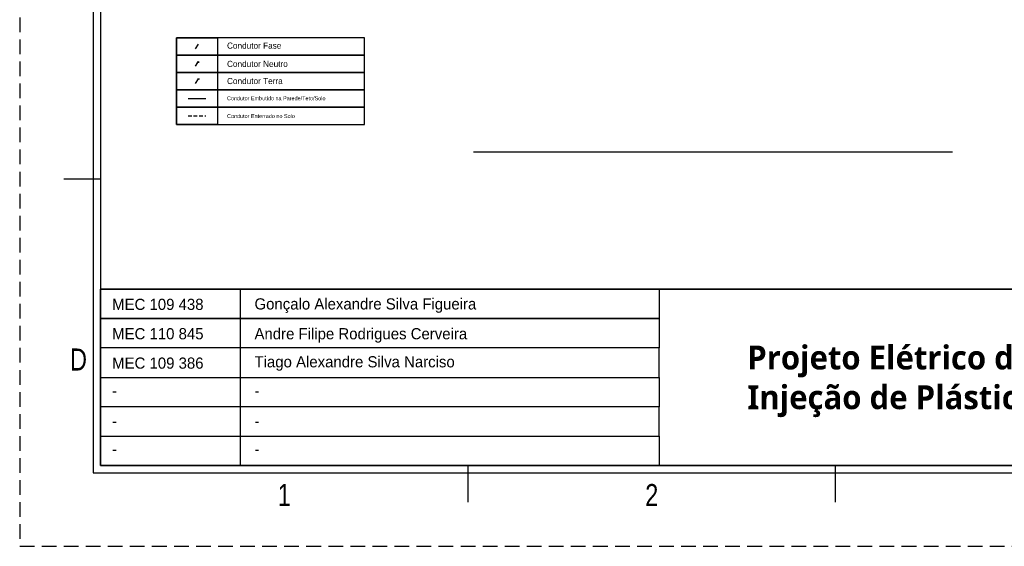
# Model space of a CAD drawing. Header units: millimetres. Extents: x -559 to 10735, y -2326 to 222.
# Tile 1 of 106: x -559 to -425, y 1 to 72. Entities that reach past the tile are written whole.
import ezdxf
from ezdxf.enums import TextEntityAlignment as Align

# ---------------------------------------------------------------- set-up
doc = ezdxf.new("R2010")
doc.units = ezdxf.units.MM
doc.header["$LTSCALE"] = 4
doc.linetypes.add('DASHED', pattern=[0.75, 0.5, -0.25])
doc.linetypes.add('HIDDEN2', pattern=[0.1875, 0.125, -0.0625])
for name, color, linetype in [('Cabeçalho', 252, 'Continuous'), ('Caminhos entre Quadros Eletricos', 2, 'Continuous'), ('COMMENT', 4, 'Continuous'), ('Texto Cabeçalho', 3, 'Continuous'), ('Titulos de Pagina', 1, 'Continuous'), ('ZUWAKU', 7, 'Continuous')]:
    doc.layers.add(name, color=color, linetype=linetype)

# ---------------------------------------------------------------- blocks, each defined once
blk = doc.blocks.new('JIS_border_a4(L)')
at = {"color": 5}
for p, q in [((10, 200), (10, 10)), ((11, 199), (11, 11)), ((11, 11), (286, 11)), ((10, 10), (287, 10))]:
    blk.add_line(p, q, dxfattribs=at)
at = {"layer": 'ZUWAKU'}
for p, q in [((11, 50), (6, 50)), ((61, 6), (61, 11)), ((111, 6), (111, 11))]:
    blk.add_line(p, q, dxfattribs=at)
at = {"layer": 'ZUWAKU', "color": 5, "linetype": 'DASHED'}
blk.add_lwpolyline([(0, 0), (297, 0), (297, 210), (0, 210)], close=True, dxfattribs=at)
at = {"layer": 'COMMENT', "width": 0.8}
for s, p in [('D', (8, 25.43)), ('1', (36, 7)), ('2', (86, 7))]:
    blk.add_text(s, height=3, dxfattribs=at).set_placement(p, align=Align.MIDDLE)

msp = doc.modelspace()

# ---------------------------------------------------------------- linework, layer by layer
at = {"layer": 'Cabeçalho'}
for points in [[(-547.7, 35.66), (-272.7, 35.66), (-272.7, 11.66), (-547.7, 11.66)], [(-471.7, 31.66), (-547.7, 31.66), (-547.7, 35.66), (-471.7, 35.66)], [(-547.7, 35.66), (-528.7, 35.66), (-528.7, 11.66), (-547.7, 11.66)], [(-272.7, 35.66), (-547.7, 35.66), (-547.7, 11.66), (-272.7, 11.66)], [(-547.7, 31.66), (-471.7, 31.66), (-471.7, 27.66), (-547.7, 27.66)], [(-471.7, 27.66), (-547.7, 27.66), (-547.7, 23.66), (-471.7, 23.66)], [(-547.7, 23.66), (-471.7, 23.66), (-471.7, 19.66), (-547.7, 19.66)], [(-471.7, 19.66), (-547.7, 19.66), (-547.7, 15.66), (-471.7, 15.66)], [(-471.7, 11.66), (-547.7, 11.66), (-547.7, 15.66), (-471.7, 15.66)]]:
    msp.add_lwpolyline(points, close=True, dxfattribs=at)
at = {"layer": 'Caminhos entre Quadros Eletricos'}
for p, q in [((-534.78, 68.37), (-534.36, 69.02)), ((-534.78, 66.01), (-534.45, 66.53)), ((-534.78, 63.66), (-534.36, 64.31)), ((-534.5, 64.31), (-534.22, 64.31)), ((-535.78, 61.63), (-533.36, 61.63))]:
    msp.add_line(p, q, dxfattribs=at)
at = {"layer": 'Caminhos entre Quadros Eletricos', "linetype": 'HIDDEN2'}
msp.add_line((-535.78, 59.28), (-533.36, 59.28), dxfattribs=at)
at = {"layer": 'Caminhos entre Quadros Eletricos'}
for points in [[(-511.8, 69.87), (-537.36, 69.87), (-537.36, 67.52), (-511.8, 67.52)], [(-537.36, 69.87), (-531.78, 69.87), (-531.78, 58.1), (-537.36, 58.1)], [(-511.8, 67.52), (-537.36, 67.52), (-537.36, 65.16), (-511.8, 65.16)], [(-511.8, 65.16), (-537.36, 65.16), (-537.36, 62.81), (-511.8, 62.81)], [(-511.8, 62.81), (-537.36, 62.81), (-537.36, 60.46), (-511.8, 60.46)], [(-511.8, 60.46), (-537.36, 60.46), (-537.36, 58.1), (-511.8, 58.1)]]:
    msp.add_lwpolyline(points, close=True, dxfattribs=at)
msp.add_circle((-534.41, 66.59), 0.078, dxfattribs=at)
at = {"layer": 'Titulos de Pagina'}
msp.add_line((-496.95, 54.35), (-431.8, 54.35), dxfattribs=at)

# ---------------------------------------------------------------- block references
msp.add_blockref('JIS_border_a4(L)', (-558.7, 0.66))

# ---------------------------------------------------------------- texts
at = {"layer": 'Caminhos entre Quadros Eletricos', "attachment_point": 1}
for s, width, gutter_width, heights, insert, char_height in [('Condutor Fase', 9.8485, 4.18, [0.358], (-530.49, 69.24), 0.836), ('Condutor Neutro', 12.9219, 4.18, [0.358], (-530.49, 66.75), 0.836), ('Condutor Terra', 9.8485, 4.18, [0.358], (-530.49, 64.42), 0.836), ('Condutor Embutido na Parede/Teto/Solo', 19.9931, 2.68, [0.23], (-530.49, 61.92), 0.5369), ('Condutor Enterrado no Solo', 12.9666, 2.68, [0.23], (-530.49, 59.5), 0.5369)]:
    msp.add_mtext_dynamic_manual_height_columns(s, width=width, gutter_width=gutter_width, heights=heights, dxfattribs=dict(at, insert=insert, char_height=char_height))
at = {"layer": 'Texto Cabeçalho', "attachment_point": 1}
for s, width, gutter_width, heights, insert, char_height in [('MEC 109 438', 38.1544, 7.6, [0], (-546.12, 34.36), 1.5207), ('Gonçalo Alexandre Silva Figueira', 38.1544, 7.6, [0], (-526.75, 34.42), 1.5207), ('MEC 110 845', 38.1544, 7.6, [0], (-546.12, 30.36), 1.5207), ('Andre Filipe Rodrigues Cerveira', 38.1544, 7.6, [0], (-526.75, 30.36), 1.5207), ('{\\fMeiryo UI|b1|i0|c0|p50;Projeto Elétrico de uma Fábrica Industrial de Injeção de Plástico}', 94.4781, 12.33, [15.33], (-459.71, 27.98), 3.2441), ('MEC 109 386', 38.1544, 7.6, [0], (-546.12, 26.36), 1.5207), ('Tiago Alexandre Silva Narciso', 38.1544, 7.6, [0], (-526.75, 26.54), 1.5207)]:
    msp.add_mtext_dynamic_manual_height_columns(s, width=width, gutter_width=gutter_width, heights=heights, dxfattribs=dict(at, insert=insert, char_height=char_height))
at = {"layer": 'Texto Cabeçalho', "color": 18, "true_color": 0x000000, "char_height": 1.52, "attachment_point": 1}
for insert in [(-546.12, 22.6), (-526.75, 22.6), (-546.12, 18.47), (-526.75, 18.47), (-546.12, 14.66), (-526.75, 14.66)]:
    msp.add_mtext_dynamic_manual_height_columns('-', width=38.1544, gutter_width=7.6, heights=[0], dxfattribs=dict(at, insert=insert))

doc.saveas('drawing.dxf')
